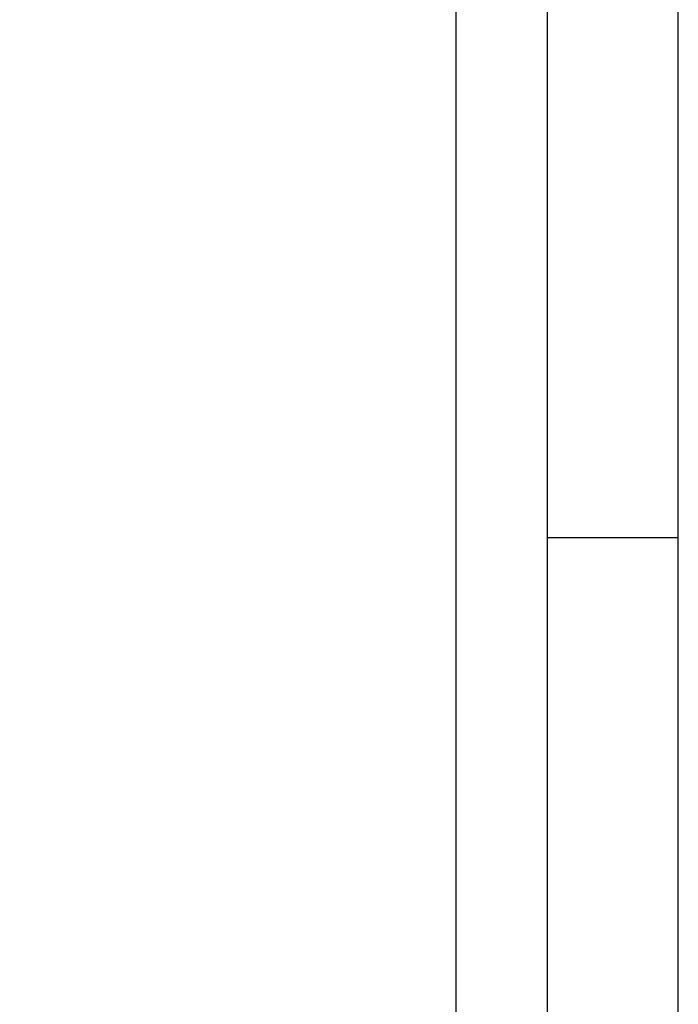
# Model space of a CAD drawing. Header units: inches. Extents: x 826 to 1034, y 702 to 834.
# Tile 59 of 93: x 956.28 to 961.41, y 717.14 to 724.81. Entities that reach past the tile are written whole.
import ezdxf

# ---------------------------------------------------------------- set-up
doc = ezdxf.new("R2010")
doc.units = ezdxf.units.IN
doc.header["$MEASUREMENT"] = 0
for name, color, linetype in [('2', 2, 'Continuous'), ('5', 5, 'Continuous'), ('7', 9, 'Continuous')]:
    doc.layers.add(name, color=color, linetype=linetype)

msp = doc.modelspace()

# ---------------------------------------------------------------- linework, layer by layer
at = {"layer": '2'}
msp.add_line((960.3939, 720.7767), (961.4123, 720.7767), dxfattribs=at)
msp.add_lwpolyline([(961.4123, 758.8369), (876.7179, 758.8369), (876.7179, 701.8038), (961.4123, 701.8038)], close=True, dxfattribs=at)
at = {"layer": '5'}
msp.add_lwpolyline([(877.8077, 702.8222), (960.3939, 702.8222), (960.3939, 757.8185), (877.8077, 757.8185)], close=True, dxfattribs=at)
at = {"layer": '7'}
for p, q in [((959.681, 718.6905), (959.681, 757.1056)), ((959.681, 703.3314), (959.681, 718.6905))]:
    msp.add_line(p, q, dxfattribs=at)

doc.saveas('drawing.dxf')
